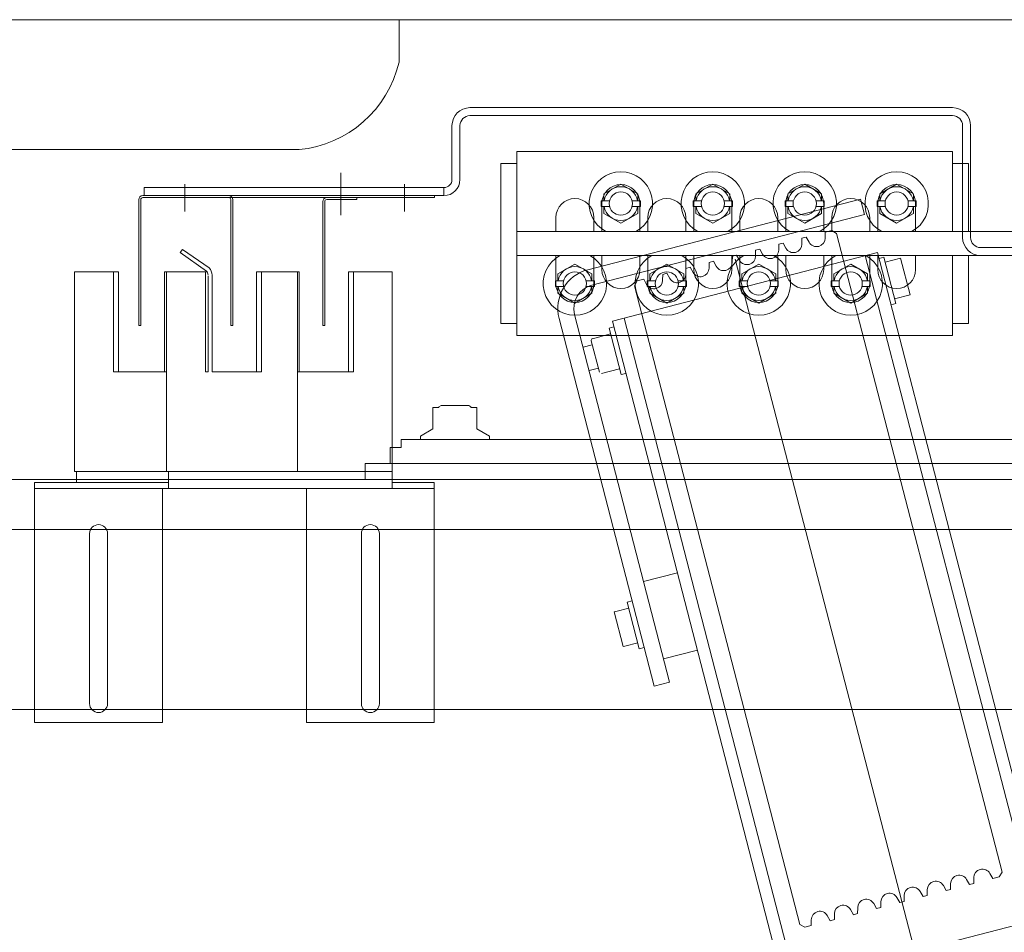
# Model space of a CAD drawing. Header units: millimetres. Extents: x 213386 to 459888, y 74252 to 208052.
# Tile 117 of 256: x 388367 to 388859, y 156801 to 157257. Entities that reach past the tile are written whole.
import ezdxf

# ---------------------------------------------------------------- set-up
doc = ezdxf.new("R2010")
doc.units = ezdxf.units.MM
for name, color, linetype, lineweight in [('NOVÁ TENKÁ', 255, 'Continuous', 0), ('OBRYSY', 255, 'Continuous', 0), ('TEXT_35', 255, 'Continuous', 0), ('ŽB', 255, 'Continuous', 0)]:
    doc.layers.add(name, color=color, linetype=linetype, lineweight=lineweight)

# ---------------------------------------------------------------- blocks, each defined once
blk = doc.blocks.new('ev výtah')
at = {"layer": 'NOVÁ TENKÁ'}
for p, q in [((31110.44, 11297.41), (31110.44, 12972.41)), ((31085.44, 11297.41), (31085.44, 12947.41)), ((31108.84, 12694.76), (30988.84, 12694.76)), ((30988.84, 12694.76), (30988.84, 12630.76)), ((31105.84, 12494.76), (31105.84, 12694.76)), ((31108.84, 12673.76), (31108.84, 12694.76)), ((31108.84, 12627.76), (31108.84, 12673.76)), ((31114.34, 12673.76), (31108.84, 12673.76)), ((30998.34, 12667.26), (31045.79, 12667.26)), ((31045.79, 12667.26), (31083.34, 12667.26)), ((31045.29, 12658.26), (30998.34, 12658.26)), ((31083.34, 12658.26), (31045.29, 12658.26)), ((31114.34, 12653.26), (31114.34, 12608.76)), ((31252.44, 12639.91), (31252.44, 12489.91)), ((31252.44, 12639.91), (31256.44, 12639.91)), ((31256.44, 12639.91), (31256.44, 12489.91)), ((30988.84, 12630.76), (31105.84, 12630.76)), ((31108.84, 12627.76), (31105.84, 12627.76)), ((31114.34, 12627.76), (31108.84, 12627.76)), ((31214.34, 12628.76), (31214.34, 12629.76)), ((31214.7, 12608.72), (31223.9, 12621.85)), ((31216.24, 12607.43), (31225.54, 12620.71)), ((31225.54, 12620.71), (31223.9, 12621.85)), ((31258.2, 12619.6), (31244.46, 12619.6)), ((31114.34, 12607.26), (31114.34, 12562.76)), ((31164.34, 12607.96), (31212.13, 12607.96)), ((31164.34, 12605.96), (31212.7, 12605.96)), ((31214.34, 12563.26), (31214.34, 12582.76)), ((31114.34, 12581.76), (31114.34, 12561.26)), ((31214.34, 12563.26), (31114.34, 12563.26)), ((31164.34, 12563.26), (31164.34, 12562.43)), ((31164.34, 12563.26), (31164.34, 12562.43)), ((31214.34, 12563.43), (31214.34, 12562.43)), ((30988.84, 12558.76), (31105.84, 12558.76)), ((30988.84, 12494.76), (30988.84, 12558.76)), ((30988.84, 12494.76), (30988.84, 12558.76)), ((31114.34, 12561.26), (31114.34, 12515.76)), ((31164.34, 12537.76), (31164.34, 12562.43)), ((31214.34, 12562.43), (31164.34, 12562.43)), ((31249.44, 12550.6), (31187.44, 12550.6)), ((31187.44, 12549.6), (31187.44, 12550.6)), ((31249.44, 12549.6), (31187.44, 12549.6)), ((31250.44, 12533.6), (31250.44, 12548.6)), ((31251.44, 12533.6), (31251.44, 12548.6)), ((31263.84, 12541.6), (31242.58, 12541.6)), ((31164.34, 12537.76), (31214.34, 12537.76)), ((31251.44, 12533.6), (31250.44, 12533.6)), ((30998.34, 12531.26), (31045.55, 12531.26)), ((31045.55, 12531.26), (31083.34, 12531.26)), ((31110.6, 12529.41), (31118.44, 12529.41)), ((31118.44, 12196.91), (31118.44, 12529.41)), ((31045.55, 12522.26), (30998.34, 12522.26)), ((31083.34, 12522.26), (31045.55, 12522.26)), ((31108.84, 12515.76), (31105.84, 12515.76)), ((31108.84, 12494.76), (31108.84, 12515.76)), ((31108.84, 12515.76), (31153.84, 12515.76)), ((31154.34, 12515.76), (31114.34, 12515.76)), ((31126.44, 12516.91), (31118.44, 12516.91)), ((31126.44, 12516.91), (31126.44, 12511.41)), ((31126.44, 12511.41), (31130.44, 12511.41)), ((31130.44, 12196.01), (31130.44, 12511.41)), ((31258.2, 12509.6), (31244.46, 12509.6)), ((31132.16, 12501.66), (31130.44, 12501.66)), ((31135.77, 12495.41), (31132.16, 12501.66)), ((30988.84, 12494.76), (31108.84, 12494.76)), ((31146.44, 12495.41), (31135.77, 12495.41)), ((31146.44, 12495.41), (31146.44, 12492.41)), ((31146.44, 12492.41), (31146.81, 12492.41)), ((31146.81, 12492.41), (31147.44, 12491.32)), ((31147.44, 12491.32), (31147.44, 12477.49)), ((31252.44, 12489.91), (31256.44, 12489.91)), ((31287.44, 12485.91), (31260.44, 12485.91)), ((31287.44, 12481.91), (31260.44, 12481.91)), ((31146.44, 12476.41), (31146.81, 12476.41)), ((31146.44, 12473.41), (31146.44, 12476.41)), ((31146.81, 12476.41), (31147.44, 12477.49)), ((31292.44, 12476.91), (31292.44, 12235.41)), ((31296.44, 12476.91), (31296.44, 12235.41)), ((31135.77, 12473.41), (31132.16, 12467.16)), ((31135.77, 12473.41), (31146.44, 12473.41)), ((31132.16, 12467.16), (31130.44, 12467.16)), ((31188.44, 12461.41), (31268.44, 12461.41)), ((31188.44, 12453.41), (31188.44, 12461.41)), ((31268.44, 12453.41), (31268.44, 12461.41)), ((31182.44, 12235.41), (31182.44, 12453.41)), ((31182.44, 12453.41), (31274.44, 12453.41)), ((31222.44, 12453.41), (31222.44, 11953.41)), ((31234.44, 12453.41), (31234.44, 11953.41)), ((31274.44, 12453.41), (31274.44, 12235.41)), ((31007.05, 12384.76), (31191.01, 12432.3)), ((31203.55, 12432.88), (31198.66, 12424.41)), ((31207.03, 12432.88), (31203.55, 12432.88)), ((31209.85, 12434.19), (31207.03, 12434.19)), ((31207.03, 12434.19), (31207.03, 12430.05)), ((31208.44, 12433.91), (31217.44, 12433.91)), ((31209.85, 12430.05), (31209.85, 12434.19)), ((31213.33, 12432.88), (31209.85, 12432.88)), ((31218.22, 12424.41), (31213.33, 12432.88)), ((31217.44, 12433.91), (31222.44, 12433.91)), ((31241.44, 12433.91), (31234.44, 12433.91)), ((31009.05, 12377.02), (31193.01, 12424.56)), ((31176.55, 12420.31), (31177.74, 12415.69)), ((31198.66, 12424.41), (31203.55, 12415.94)), ((31213.33, 12415.94), (31218.22, 12424.41)), ((31179.78, 12416.21), (31164.09, 12412.16)), ((31164.93, 12417.3), (31166.12, 12412.68)), ((31183.21, 12406.53), (31180.87, 12415.57)), ((31203.55, 12415.94), (31207.03, 12415.94)), ((31207.03, 12414.63), (31207.03, 12418.76)), ((31207.63, 12415.94), (31242.91, 12279.43)), ((31209.85, 12418.76), (31209.85, 12414.63)), ((31209.85, 12415.94), (31213.33, 12415.94)), ((31215.37, 12417.95), (31250.66, 12281.43)), ((31165.78, 12402.03), (31163.45, 12411.06)), ((31209.85, 12414.63), (31207.03, 12414.63)), ((31208.44, 12414.91), (31217.44, 12414.91)), ((31222.44, 12410.91), (31215.44, 12410.91)), ((31217.44, 12414.91), (31222.44, 12414.91)), ((31234.44, 12414.91), (31241.44, 12414.91)), ((31239.44, 12410.91), (31234.44, 12410.91)), ((31248.44, 12410.91), (31239.44, 12410.91)), ((31247.03, 12407.05), (31247.03, 12411.19)), ((31247.03, 12411.19), (31249.85, 12411.19)), ((31249.85, 12411.19), (31249.85, 12407.05)), ((31189.64, 12405.61), (30700.71, 12279.25)), ((31186.11, 12407.28), (31162.87, 12401.28)), ((31186.74, 12404.86), (31186.11, 12407.28)), ((31224, 12272.99), (31189.64, 12405.61)), ((31243.55, 12409.88), (31238.66, 12401.41)), ((31247.03, 12409.88), (31243.55, 12409.88)), ((31253.33, 12409.88), (31249.85, 12409.88)), ((31258.22, 12401.41), (31253.33, 12409.88)), ((31044.24, 12404.7), (31026.82, 12400.2)), ((31044.24, 12404.7), (31044.45, 12403.93)), ((31046.12, 12397.44), (31044.45, 12403.93)), ((31163.5, 12398.86), (31162.87, 12401.28)), ((31238.66, 12401.41), (31243.55, 12392.94)), ((31253.33, 12392.94), (31258.22, 12401.41)), ((31049.03, 12398.19), (31025.79, 12392.19)), ((31027.02, 12399.42), (31026.82, 12400.2)), ((31028.69, 12392.94), (31027.02, 12399.42)), ((31049.65, 12395.77), (31049.03, 12398.19)), ((31074.86, 12369.75), (31191.14, 12399.8)), ((31247.03, 12395.76), (31247.03, 12391.63)), ((31249.85, 12391.63), (31249.85, 12395.76)), ((30887.84, 12311.85), (31207.28, 12394.64)), ((31026.41, 12389.77), (31025.79, 12392.19)), ((31207.28, 12394.64), (31209.72, 12393.21)), ((31209.72, 12393.21), (31210.56, 12389.97)), ((31215.44, 12391.91), (31222.44, 12391.91)), ((31239.44, 12391.91), (31234.44, 12391.91)), ((31248.44, 12391.91), (31239.44, 12391.91)), ((31243.55, 12392.94), (31247.03, 12392.94)), ((31247.03, 12391.63), (31249.85, 12391.63)), ((31249.85, 12392.94), (31253.33, 12392.94)), ((31063.78, 12373.09), (31059.4, 12390.03)), ((31203.55, 12386.88), (31198.66, 12378.41)), ((31207.03, 12386.88), (31203.55, 12386.88)), ((31209.85, 12388.19), (31207.03, 12388.19)), ((31207.03, 12388.19), (31207.03, 12384.05)), ((31208.03, 12388.54), (31210.56, 12389.97)), ((31208.44, 12387.91), (31217.44, 12387.91)), ((31209.85, 12384.05), (31209.85, 12388.19)), ((31213.33, 12386.88), (31209.85, 12386.88)), ((31218.22, 12378.41), (31213.33, 12386.88)), ((31217.44, 12387.91), (31222.44, 12387.91)), ((31241.44, 12387.91), (31234.44, 12387.91)), ((31007.05, 12384.76), (31009.05, 12377.02)), ((31025.05, 12363.08), (31020.67, 12380.02)), ((31198.66, 12378.41), (31203.55, 12369.94)), ((31213.02, 12380.47), (31210.11, 12380.5)), ((31211.04, 12376.92), (31213.57, 12378.36)), ((31213.02, 12380.47), (31213.57, 12378.36)), ((31213.33, 12369.94), (31218.22, 12378.41)), ((31207.03, 12368.63), (31207.03, 12372.76)), ((31209.85, 12372.76), (31209.85, 12368.63)), ((31074.86, 12369.75), (30711.89, 12275.95)), ((31203.55, 12369.94), (31207.03, 12369.94)), ((31209.85, 12368.63), (31207.03, 12368.63)), ((31208.44, 12368.91), (31217.44, 12368.91)), ((31209.85, 12369.94), (31213.33, 12369.94)), ((31216.03, 12368.86), (31213.12, 12368.88)), ((31214.05, 12365.31), (31216.58, 12366.74)), ((31216.03, 12368.86), (31216.58, 12366.74)), ((31217.44, 12368.91), (31222.44, 12368.91)), ((31234.44, 12368.91), (31241.44, 12368.91)), ((31222.44, 12364.91), (31215.44, 12364.91)), ((31239.44, 12364.91), (31234.44, 12364.91)), ((31243.55, 12363.88), (31238.66, 12355.41)), ((31248.44, 12364.91), (31239.44, 12364.91)), ((31247.03, 12363.88), (31243.55, 12363.88)), ((31247.03, 12361.05), (31247.03, 12365.19)), ((31247.03, 12365.19), (31249.85, 12365.19)), ((31249.85, 12365.19), (31249.85, 12361.05)), ((31253.33, 12363.88), (31249.85, 12363.88)), ((31258.22, 12355.41), (31253.33, 12363.88)), ((31219.04, 12357.24), (31216.13, 12357.26)), ((31219.04, 12357.24), (31219.59, 12355.12)), ((31217.06, 12353.69), (31219.59, 12355.12)), ((31238.66, 12355.41), (31243.55, 12346.94)), ((31253.33, 12346.94), (31258.22, 12355.41)), ((31243.55, 12346.94), (31247.03, 12346.94)), ((31247.03, 12349.76), (31247.03, 12345.63)), ((31249.85, 12345.63), (31249.85, 12349.76)), ((31249.85, 12346.94), (31253.33, 12346.94)), ((28799.89, 11715.83), (31220.68, 12344.14)), ((31209.85, 12342.19), (31207.03, 12342.19)), ((31207.03, 12342.19), (31207.03, 12338.05)), ((31208.44, 12341.91), (31217.44, 12341.91)), ((31209.85, 12338.05), (31209.85, 12342.19)), ((31215.44, 12345.91), (31222.44, 12345.91)), ((31217.44, 12341.91), (31222.44, 12341.91)), ((31222.06, 12345.62), (31219.14, 12345.65)), ((31220.07, 12342.07), (31222.6, 12343.51)), ((31222.06, 12345.62), (31222.6, 12343.51)), ((31239.44, 12345.91), (31234.44, 12345.91)), ((31241.44, 12341.91), (31234.44, 12341.91)), ((31248.44, 12345.91), (31239.44, 12345.91)), ((31247.03, 12345.63), (31249.85, 12345.63)), ((31203.55, 12340.88), (31198.66, 12332.41)), ((31207.03, 12340.88), (31203.55, 12340.88)), ((31213.33, 12340.88), (31209.85, 12340.88)), ((31218.22, 12332.41), (31213.33, 12340.88)), ((31198.66, 12332.41), (31203.55, 12323.94)), ((31213.33, 12323.94), (31218.22, 12332.41)), ((31225.07, 12334.01), (31222.15, 12334.03)), ((31223.08, 12330.46), (31225.61, 12331.89)), ((31225.07, 12334.01), (31225.61, 12331.89)), ((31207.03, 12322.63), (31207.03, 12326.76)), ((31209.85, 12326.76), (31209.85, 12322.63)), ((31203.55, 12323.94), (31207.03, 12323.94)), ((31209.85, 12322.63), (31207.03, 12322.63)), ((31208.44, 12322.91), (31217.44, 12322.91)), ((31209.85, 12323.94), (31213.33, 12323.94)), ((31217.44, 12322.91), (31222.44, 12322.91)), ((31228.08, 12322.39), (31225.16, 12322.42)), ((31228.08, 12322.39), (31228.63, 12320.28)), ((31234.44, 12322.91), (31241.44, 12322.91)), ((31222.44, 12318.91), (31215.44, 12318.91)), ((31226.09, 12318.84), (31228.63, 12320.28)), ((31239.44, 12318.91), (31234.44, 12318.91)), ((31243.55, 12317.88), (31238.66, 12309.41)), ((31248.44, 12318.91), (31239.44, 12318.91)), ((31247.03, 12317.88), (31243.55, 12317.88)), ((31247.03, 12315.05), (31247.03, 12319.19)), ((31247.03, 12319.19), (31249.85, 12319.19)), ((31249.85, 12319.19), (31249.85, 12315.05)), ((31253.33, 12317.88), (31249.85, 12317.88)), ((31258.22, 12309.41), (31253.33, 12317.88)), ((30890.33, 12192.96), (30859.05, 12313.98)), ((30887.84, 12311.84), (30886.41, 12309.41)), ((30886.41, 12309.41), (30887.24, 12306.17)), ((31231.09, 12310.78), (31228.18, 12310.8)), ((31229.1, 12307.22), (31231.64, 12308.66)), ((31231.09, 12310.78), (31231.64, 12308.66)), ((31238.66, 12309.41), (31243.55, 12300.94)), ((31253.33, 12300.94), (31258.22, 12309.41)), ((30890.16, 12306.15), (30887.24, 12306.17)), ((31247.03, 12303.76), (31247.03, 12299.63)), ((31249.85, 12299.63), (31249.85, 12303.76)), ((30889.71, 12296.67), (30892.24, 12298.11)), ((31215.44, 12299.91), (31222.44, 12299.91)), ((31234.1, 12299.16), (31231.19, 12299.18)), ((31234.1, 12299.16), (31234.94, 12295.92)), ((31239.44, 12299.91), (31234.44, 12299.91)), ((31248.44, 12299.91), (31239.44, 12299.91)), ((31243.55, 12300.94), (31247.03, 12300.94)), ((31247.03, 12299.63), (31249.85, 12299.63)), ((31249.85, 12300.94), (31253.33, 12300.94)), ((30889.71, 12296.67), (30890.25, 12294.55)), ((30893.17, 12294.53), (30890.25, 12294.55)), ((31233.5, 12293.49), (30914.06, 12210.69)), ((31203.55, 12294.88), (31198.66, 12286.41)), ((31207.03, 12294.88), (31203.55, 12294.88)), ((31209.85, 12296.19), (31207.03, 12296.19)), ((31207.03, 12296.19), (31207.03, 12292.05)), ((31208.44, 12295.91), (31217.44, 12295.91)), ((31209.85, 12292.05), (31209.85, 12296.19)), ((31213.33, 12294.88), (31209.85, 12294.88)), ((31218.22, 12286.41), (31213.33, 12294.88)), ((31217.44, 12295.91), (31222.44, 12295.91)), ((31234.94, 12295.92), (31233.5, 12293.49)), ((31241.44, 12295.91), (31234.44, 12295.91)), ((30892.72, 12285.05), (30895.25, 12286.49)), ((30892.72, 12285.05), (30893.27, 12282.94)), ((30896.18, 12282.91), (30893.27, 12282.94)), ((31198.66, 12286.41), (31203.55, 12277.94)), ((31213.33, 12277.94), (31218.22, 12286.41)), ((29162.43, 11744.97), (31222.42, 12279.09)), ((31203.55, 12277.94), (31207.03, 12277.94)), ((31207.03, 12276.63), (31207.03, 12280.76)), ((31209.85, 12280.76), (31209.85, 12276.63)), ((31209.85, 12277.94), (31213.33, 12277.94)), ((31250.66, 12281.43), (31242.91, 12279.43)), ((30734.99, 12146.61), (31224, 12272.99)), ((30895.73, 12273.44), (30898.26, 12274.87)), ((30895.73, 12273.44), (30896.28, 12271.32)), ((31209.85, 12276.63), (31207.03, 12276.63)), ((31208.44, 12276.91), (31217.44, 12276.91)), ((31222.44, 12272.91), (31215.44, 12272.91)), ((31217.44, 12276.91), (31222.44, 12276.91)), ((31234.44, 12276.91), (31241.44, 12276.91)), ((31239.44, 12272.91), (31234.44, 12272.91)), ((31248.44, 12272.91), (31239.44, 12272.91)), ((31247.03, 12269.05), (31247.03, 12273.19)), ((31247.03, 12273.19), (31249.85, 12273.19)), ((31249.85, 12273.19), (31249.85, 12269.05)), ((30899.19, 12271.3), (30896.28, 12271.32)), ((31198.41, 12263.8), (31221.64, 12269.8)), ((31219.22, 12269.18), (31221.22, 12261.43)), ((31221.02, 12272.22), (31221.64, 12269.8)), ((31243.55, 12271.88), (31238.66, 12263.41)), ((31247.03, 12271.88), (31243.55, 12271.88)), ((31253.33, 12271.88), (31249.85, 12271.88)), ((31258.22, 12263.41), (31253.33, 12271.88)), ((30898.74, 12261.82), (30901.27, 12263.26)), ((31197.78, 12266.22), (31198.41, 12263.8)), ((31202.83, 12256.68), (31200.83, 12264.42)), ((31238.66, 12263.41), (31243.55, 12254.94)), ((31253.33, 12254.94), (31258.22, 12263.41)), ((30898.74, 12261.82), (30899.29, 12259.71)), ((30902.2, 12259.68), (30899.29, 12259.71)), ((31202.83, 12256.68), (31221.22, 12261.43)), ((31247.03, 12257.76), (31247.03, 12253.63)), ((31249.85, 12253.63), (31249.85, 12257.76)), ((31215.44, 12253.91), (31222.44, 12253.91)), ((31239.44, 12253.91), (31234.44, 12253.91)), ((31248.44, 12253.91), (31239.44, 12253.91)), ((31243.55, 12254.94), (31247.03, 12254.94)), ((31247.03, 12253.63), (31249.85, 12253.63)), ((31249.85, 12254.94), (31253.33, 12254.94)), ((30901.75, 12250.21), (30904.28, 12251.64)), ((30901.75, 12250.21), (30902.3, 12248.09)), ((30905.21, 12248.07), (30902.3, 12248.09)), ((30904.76, 12238.59), (30907.29, 12240.03)), ((30904.76, 12238.59), (30905.31, 12236.47)), ((30908.22, 12236.45), (30905.31, 12236.47)), ((31222.44, 12235.41), (31182.44, 12235.41)), ((31188.44, 12227.41), (31188.44, 12235.41)), ((31274.44, 12235.41), (31234.44, 12235.41)), ((31268.44, 12227.41), (31268.44, 12235.41)), ((30907.77, 12226.97), (30910.31, 12228.41)), ((31287.44, 12230.41), (31231.44, 12230.41)), ((30907.77, 12226.97), (30908.32, 12224.86)), ((30911.23, 12224.83), (30908.32, 12224.86)), ((31222.44, 12227.41), (31188.44, 12227.41)), ((31287.44, 12226.41), (31231.44, 12226.41)), ((31268.44, 12227.41), (31234.44, 12227.41)), ((31226.44, 11914.41), (31226.44, 12221.41)), ((30910.78, 12215.36), (30913.32, 12216.79)), ((30910.78, 12215.36), (30911.62, 12212.12)), ((30911.62, 12212.12), (30914.06, 12210.69))]:
    blk.add_line(p, q, dxfattribs=at)
at = {"layer": 'NOVÁ TENKÁ', "ltscale": 0.25}
blk.add_lwpolyline([(31319.2, 13092.41), (31340.44, 13092.41), (31340.44, 12512.41), (31319.2, 12512.41), (31319.2, 12512.41, -0.320438), (31275.44, 12562.34), (31275.44, 12562.34), (31275.44, 13042.47), (31275.44, 13042.47, -0.320438), (31319.2, 13092.41)], format="xyb", close=True, dxfattribs=at)
at = {"layer": 'NOVÁ TENKÁ'}
for points in [[(31214.34, 12655.26), (31214.34, 12674.76), (31114.34, 12674.76), (31114.34, 12653.26)], [(31214.34, 12652.76), (31214.34, 12655.26), (31164.34, 12655.26), (31164.34, 12628.76)], [(31214.34, 12652.76), (31164.34, 12652.76), (31164.34, 12629.76), (31214.34, 12629.76)], [(31250.44, 12642.6), (31187.44, 12642.6), (31187.44, 12641.6), (31250.44, 12641.6)], [(31252.44, 12640.6), (31252.44, 12494.6), (31251.44, 12494.6), (31251.44, 12640.6)], [(31214.34, 12608.44), (31214.34, 12628.76), (31114.34, 12628.76), (31114.34, 12607.26)], [(31214.34, 12608.44), (31214.34, 12609.26), (31164.34, 12609.26), (31164.34, 12607.96)], [(31164.34, 12605.96), (31164.34, 12583.76), (31214.34, 12583.76)], [(31164.34, 12605.96), (31164.34, 12581.26), (31214.34, 12581.26), (31214.34, 12583.76)], [(31250.44, 12595.6), (31187.44, 12595.6), (31187.44, 12596.6), (31250.44, 12596.6)], [(31154.34, 12515.76), (31214.34, 12515.76), (31214.34, 12537.76)], [(31164.34, 12537.76), (31164.34, 12535.26), (31214.34, 12535.26), (31214.34, 12537.76)], [(31164.34, 12537.76), (31164.34, 12535.26), (31214.34, 12535.26), (31214.34, 12537.76)], [(31222.44, 11914.41), (31222.44, 11965.91), (31222.44, 12092.91), (31222.44, 12221.41)]]:
    blk.add_lwpolyline(points, dxfattribs=at)
for centre in [(31208.44, 12424.41), (31248.44, 12401.41), (31208.44, 12378.41), (31248.44, 12355.41), (31208.44, 12332.41), (31248.44, 12309.41), (31208.44, 12286.41), (31248.44, 12263.41)]:
    blk.add_circle(centre, 5.82, dxfattribs=at)
for centre, radius, start, end in [((30998.34, 12662.76), 4.5, 90, 180), ((31083.34, 12662.76), 4.5, 0, 90), ((30998.34, 12662.76), 4.5, 180, 270), ((31083.34, 12662.76), 4.5, 270, 0), ((31250.44, 12640.6), 2, 0, 90), ((31250.44, 12640.6), 1, 0, 90), ((31212.7, 12610.96), 5, 270, 315), ((31212.71, 12610.96), 3, 270, 315.017), ((31250.44, 12597.6), 1, 270, 0), ((31250.44, 12597.6), 2, 300, 0), ((31250.44, 12597.6), 2, 270, 300), ((31249.44, 12548.6), 2, 0, 90), ((31249.44, 12548.6), 1, 0, 90), ((30998.34, 12526.76), 4.5, 90, 180), ((31083.34, 12526.76), 4.5, 0, 90), ((30998.34, 12526.76), 4.5, 180, 270), ((31083.34, 12526.76), 4.5, 270, 0), ((31260.44, 12489.91), 8, 180, 270), ((31260.44, 12489.91), 4, 180, 270), ((31287.44, 12476.91), 9, 0, 90), ((31287.44, 12476.91), 5, 0, 90), ((31208.44, 12424.41), 15.88, 28.1781, 331.8219), ((31196.01, 12412.94), 20, 14.4904, 104.4904), ((31208.44, 12424.41), 9.5, 90, 180), ((31208.44, 12424.41), 8.47, 99.5941, 260.4059), ((31208.44, 12424.41), 8.47, 279.5941, 80.4059), ((31241.44, 12424.41), 9.5, 0, 90), ((31196.01, 12412.94), 12, 14.4904, 104.4904), ((31208.44, 12424.41), 9.5, 180, 270), ((31241.44, 12424.41), 9.5, 270, 0), ((31180, 12415.34), 0.9, 14.4904, 104.4904), ((31248.44, 12401.41), 15.88, 208.1781, 151.8219), ((31215.44, 12401.41), 9.5, 90, 180), ((31248.44, 12401.41), 9.5, 0, 90), ((31248.44, 12401.41), 8.47, 99.5941, 260.4059), ((31248.44, 12401.41), 8.47, 279.5941, 80.4059), ((31215.44, 12401.41), 9.5, 180, 270), ((31248.44, 12401.41), 9.5, 270, 0), ((31208.44, 12378.41), 15.88, 28.1781, 331.8219), ((31208.44, 12378.41), 9.5, 90, 180), ((31208.44, 12378.41), 8.47, 99.5941, 260.4059), ((31210.15, 12384.8), 4.3, 119.531, 269.531), ((31208.44, 12378.41), 8.47, 279.5941, 80.4059), ((31241.44, 12378.41), 9.5, 0, 90), ((31208.44, 12378.41), 9.5, 180, 270), ((31213.16, 12373.18), 4.3, 119.531, 269.531), ((31241.44, 12378.41), 9.5, 270, 0), ((31248.44, 12355.41), 15.88, 208.1781, 151.8219), ((31215.44, 12355.41), 9.5, 90, 180), ((31216.17, 12361.56), 4.3, 119.531, 269.531), ((31248.44, 12355.41), 8.47, 99.5941, 260.4059), ((31248.44, 12355.41), 9.5, 0, 90), ((31248.44, 12355.41), 8.47, 279.5941, 80.4059), ((31215.44, 12355.41), 9.5, 180, 270), ((31219.18, 12349.95), 4.3, 119.531, 269.531), ((31248.44, 12355.41), 9.5, 270, 0), ((31208.44, 12332.41), 15.88, 28.1781, 331.8219), ((31208.44, 12332.41), 9.5, 90, 180), ((31222.19, 12338.33), 4.3, 119.531, 269.531), ((31241.44, 12332.41), 9.5, 0, 90), ((31208.44, 12332.41), 8.47, 99.5941, 260.4059), ((31208.44, 12332.41), 8.47, 279.5941, 80.4059), ((31208.44, 12332.41), 9.5, 180, 270), ((31241.44, 12332.41), 9.5, 270, 0), ((31225.2, 12326.72), 4.3, 119.531, 269.531), ((31248.44, 12309.41), 15.88, 208.1781, 151.8219), ((31215.44, 12309.41), 9.5, 90, 180), ((31228.21, 12315.1), 4.3, 119.531, 269.531), ((31248.44, 12309.41), 8.47, 99.5941, 260.4059), ((31248.44, 12309.41), 9.5, 0, 90), ((31248.44, 12309.41), 8.47, 279.5941, 80.4059), ((31215.44, 12309.41), 9.5, 180, 270), ((31231.22, 12303.48), 4.3, 119.531, 269.531), ((31248.44, 12309.41), 9.5, 270, 0), ((30890.12, 12301.85), 4.3, 299.531, 89.531), ((31208.44, 12286.41), 15.88, 28.1781, 331.8219), ((30893.13, 12290.23), 4.3, 299.531, 89.531), ((31208.44, 12286.41), 9.5, 90, 180), ((31208.44, 12286.41), 8.47, 99.5941, 260.4059), ((31208.44, 12286.41), 8.47, 279.5941, 80.4059), ((31241.44, 12286.41), 9.5, 0, 90), ((30896.14, 12278.62), 4.3, 299.531, 89.531), ((31208.44, 12286.41), 9.5, 180, 270), ((31241.44, 12286.41), 9.5, 270, 0), ((31248.44, 12263.41), 15.88, 208.1781, 151.8219), ((31215.44, 12263.41), 9.5, 90, 180), ((31248.44, 12263.41), 9.5, 0, 90), ((30899.15, 12267), 4.3, 299.531, 89.531), ((31248.44, 12263.41), 8.47, 99.5941, 260.4059), ((31248.44, 12263.41), 8.47, 279.5941, 80.4059), ((31215.44, 12263.41), 9.5, 180, 270), ((31248.44, 12263.41), 9.5, 270, 0), ((30902.16, 12255.38), 4.3, 299.531, 89.531), ((30905.18, 12243.77), 4.3, 299.531, 89.531), ((30908.19, 12232.15), 4.3, 299.531, 89.531), ((31287.44, 12235.41), 9, 270, 0), ((31287.44, 12235.41), 5, 270, 0), ((31231.44, 12221.41), 9, 90, 180), ((30911.2, 12220.53), 4.3, 299.531, 89.531), ((31231.44, 12221.41), 5, 90, 180)]:
    blk.add_arc(centre, radius, start, end, dxfattribs=at)

msp = doc.modelspace()

# ---------------------------------------------------------------- linework, layer by layer
at = {"layer": 'OBRYSY'}
msp.add_line((389097.138, 156912.154), (388299.638, 156912.154), dxfattribs=at)
at = {"layer": 'ŽB'}
msp.add_line((387876.638, 157257.154), (389976.638, 157257.154), dxfattribs=at)

# ---------------------------------------------------------------- block references
at = {"layer": 'TEXT_35', "rotation": 90}
msp.add_blockref('ev výtah', (401069.045, 125916.715), dxfattribs=at)

doc.saveas('drawing.dxf')
